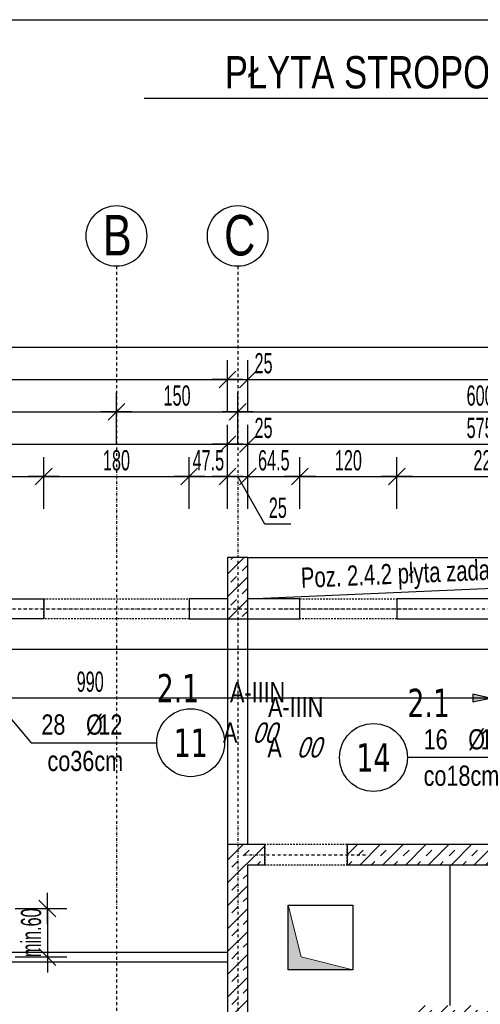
# Model space of a CAD drawing. Header units: millimetres. Extents: x 7622 to 25843, y -22705 to -15125.
# Tile 25 of 45: x 12446 to 13016, y -16343 to -15125. Entities that reach past the tile are written whole.
import ezdxf
from ezdxf.enums import TextEntityAlignment as Align

# ---------------------------------------------------------------- set-up
doc = ezdxf.new("R2010")
doc.units = ezdxf.units.MM
doc.header["$LTSCALE"] = 10
doc.linetypes.add('MO', pattern=[0.7, 0.35, -0.17, 0.01, -0.17])
doc.linetypes.add('MP', pattern=[0.36, 0.2, -0.16])
doc.layers.add('BA_obw', color=230, linetype='Continuous', plot=False)
doc.layers.add('BZ_pom', color=6, linetype='Continuous', plot=False)
for name, color, linetype in [('BA_szr', 1, 'Continuous'), ('BA_wym', 1, 'Continuous'), ('BD_lpm', 1, 'MP'), ('BD_osm', 1, 'MO'), ('BD_txs', 2, 'Continuous'), ('BD_wic', 1, 'Continuous'), ('BD_wig', 3, 'Continuous'), ('BZ_odn', 1, 'Continuous'), ('BZ_opi1', 7, 'Continuous'), ('BZ_opi2', 4, 'Continuous'), ('BZ_sym', 7, 'Continuous'), ('BZ_txg', 3, 'Continuous'), ('BZ_txs', 2, 'Continuous'), ('BZ_wym', 1, 'Continuous')]:
    doc.layers.add(name, color=color, linetype=linetype)
doc.layers.add('Nowe_A-Przebicia_Nr_pióra__1', color=7, linetype='Continuous', lineweight=13)
doc.layers.add('Nowe_A-Przebicia_Nr_pióra__102', color=7, linetype='Continuous', lineweight=5, true_color=0xcccccc)
doc.styles.add('BIKTBG', font='tahoma.ttf', dxfattribs={"width": 0.85})
doc.styles.add('BIKTG', font='bikromsw.shx', dxfattribs={"width": 0.8})
doc.styles.add('BIKTS', font='bikromsw.shx', dxfattribs={"width": 0.8})
doc.styles.add('BIKWYM', font='bikromsw.shx', dxfattribs={"width": 0.6})
doc.dimstyles.new('BA_KR_100_cm', dxfattribs={"dimtxt": 25, "dimasz": 1.666667, "dimexe": 24, "dimexo": 0, "dimgap": 0, "dimtad": 0, "dimdec": 1, "dimrnd": 0.5, "dimzin": 9, "dimdsep": 46, "dimtxsty": 'BIKWYM', "dimblk": 'WYM-KR', "dimcen": 0, "dimdle": 20, "dimclrd": 256, "dimclre": 256, "dimclrt": 2, "dimadec": 0, "dimazin": 0, "dimtfac": 0.033333, "dimtdec": 1, "dimtmove": 0, "dimatfit": 3, "dimldrblk": 'WYM-KR', "dimfxl": 25, "dimfxlon": 1, "dimtvp": 0.8, "dimtolj": 1, "dimarcsym": 0})
doc.dimstyles.new('BZ_KP_100_cm', dxfattribs={"dimtxt": 25, "dimasz": 1.666667, "dimexe": 24, "dimexo": 0, "dimgap": 0, "dimtad": 0, "dimdec": 1, "dimrnd": 0.5, "dimzin": 9, "dimdsep": 46, "dimtxsty": 'BIKWYM', "dimblk": 'WYM-KR', "dimblk1": 'WYM-KP', "dimblk2": 'WYM-KP', "dimsah": 1, "dimcen": 0, "dimdle": 20, "dimclrd": 256, "dimclre": 256, "dimclrt": 7, "dimadec": 0, "dimazin": 0, "dimtfac": 0.033333, "dimtdec": 1, "dimtmove": 0, "dimatfit": 3, "dimldrblk": 'WYM-KP', "dimfxl": 1, "dimtvp": 0.8, "dimtolj": 1, "dimarcsym": 0})
doc.dimstyles.new('BZ_KR_100_cm', dxfattribs={"dimtxt": 25, "dimasz": 1.666667, "dimexe": 24, "dimexo": 0, "dimgap": 0, "dimtad": 0, "dimdec": 1, "dimrnd": 0.5, "dimzin": 9, "dimdsep": 46, "dimtxsty": 'BIKWYM', "dimblk": 'WYM-KR', "dimcen": 0, "dimdle": 20, "dimclrd": 256, "dimclre": 256, "dimclrt": 7, "dimadec": 0, "dimazin": 0, "dimtfac": 0.033333, "dimtdec": 1, "dimtmove": 0, "dimatfit": 3, "dimldrblk": 'WYM-KR', "dimfxl": 1, "dimtvp": 0.8, "dimtolj": 1, "dimarcsym": 0})
doc.dimstyles.new('BZ_ST_100_cm', dxfattribs={"dimtxt": 25, "dimasz": 1.666667, "dimexe": 24, "dimexo": 0, "dimgap": 0, "dimtad": 0, "dimdec": 1, "dimrnd": 0.5, "dimdsep": 46, "dimtxsty": 'BIKWYM', "dimblk": 'WYM-ST', "dimcen": 0, "dimdle": 20, "dimclrd": 256, "dimclre": 256, "dimclrt": 7, "dimadec": 0, "dimazin": 0, "dimtfac": 0.033333, "dimtdec": 1, "dimtix": 1, "dimtmove": 2, "dimatfit": 3, "dimldrblk": 'WYM-ST', "dimfxl": 25, "dimfxlon": 1, "dimtvp": 0.8, "dimtolj": 1, "dimtzin": 0, "dimarcsym": 0})
pattern_1 = [(45, (6564.151, -19192.657), (-14.142136, 14.142136), []), (45, (6557.08, -19185.586), (-14.142136, 14.142136), [10, -10])]

# ---------------------------------------------------------------- blocks, each defined once
blk = doc.blocks.new('WYM-KR')
at = {"linetype": 'ByBlock'}
blk.add_line((11.52, 0), (-11.52, 0), dxfattribs=at)
at = {"color": 7, "linetype": 'ByBlock'}
blk.add_line((6.24, 6.24), (-6.24, -6.24), dxfattribs=at)
blk = doc.blocks.new('*D218')
at = {"layer": 'BA_wym', "lineweight": -2}
for p, q in [((12326.1, -15730.3), (12326.1, -15666.3)), ((12476.1, -15730.3), (12476.1, -15666.3)), ((12327.8, -15690.3), (12474.4, -15690.3))]:
    blk.add_line(p, q, dxfattribs=at)
at = {"layer": 'Defpoints', "color": 0}
for p in [(12476.1, -15690.3), (12326.1, -15841.3), (12476.1, -15841.3)]:
    blk.add_point(p, dxfattribs=at)
at = {"layer": 'BA_wym', "lineweight": -2, "xscale": 1.666666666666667, "yscale": 1.666666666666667, "zscale": 1.666666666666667, "rotation": 180}
blk.add_blockref('WYM-KR', (12326.1, -15690.3), dxfattribs=at)
at = {"layer": 'BA_wym', "lineweight": -2, "xscale": 1.666666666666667, "yscale": 1.666666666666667, "zscale": 1.666666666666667}
blk.add_blockref('WYM-KR', (12476.1, -15690.3), dxfattribs=at)
at = {"layer": 'BA_wym', "color": 2, "insert": (12401.1, -15670.3), "char_height": 25, "attachment_point": 5, "style": 'BIKWYM'}
blk.add_mtext('\\A1;150', dxfattribs=at)
blk = doc.blocks.new('*D219')
at = {"layer": 'BA_wym', "lineweight": -2}
for p, q in [((12476.1, -15730.3), (12476.1, -15666.3)), ((12656.1, -15730.3), (12656.1, -15666.3)), ((12477.8, -15690.3), (12654.4, -15690.3))]:
    blk.add_line(p, q, dxfattribs=at)
at = {"layer": 'Defpoints', "color": 0}
for p in [(12656.1, -15690.3), (12476.1, -15841.3), (12656.1, -15841.3)]:
    blk.add_point(p, dxfattribs=at)
at = {"layer": 'BA_wym', "lineweight": -2, "xscale": 1.666666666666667, "yscale": 1.666666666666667, "zscale": 1.666666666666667, "rotation": 180}
blk.add_blockref('WYM-KR', (12476.1, -15690.3), dxfattribs=at)
at = {"layer": 'BA_wym', "lineweight": -2, "xscale": 1.666666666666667, "yscale": 1.666666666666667, "zscale": 1.666666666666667}
blk.add_blockref('WYM-KR', (12656.1, -15690.3), dxfattribs=at)
at = {"layer": 'BA_wym', "color": 2, "insert": (12566.1, -15670.3), "char_height": 25, "attachment_point": 5, "style": 'BIKWYM'}
blk.add_mtext('\\A1;180', dxfattribs=at)
blk = doc.blocks.new('*D220')
at = {"layer": 'BA_wym', "lineweight": -2}
for p, q in [((12656.1, -15730.3), (12656.1, -15666.3)), ((12703.6, -15730.3), (12703.6, -15666.3)), ((12654.4, -15690.3), (12652.8, -15690.3)), ((12656.1, -15690.3), (12703.6, -15690.3)), ((12705.3, -15690.3), (12706.9, -15690.3))]:
    blk.add_line(p, q, dxfattribs=at)
at = {"layer": 'Defpoints', "color": 0}
for p in [(12703.6, -15690.3), (12656.1, -15841.3), (12703.6, -15841.3)]:
    blk.add_point(p, dxfattribs=at)
at = {"layer": 'BA_wym', "lineweight": -2, "xscale": 1.666666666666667, "yscale": 1.666666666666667, "zscale": 1.666666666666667}
blk.add_blockref('WYM-KR', (12656.1, -15690.3), dxfattribs=at)
at = {"layer": 'BA_wym', "lineweight": -2, "xscale": 1.666666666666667, "yscale": 1.666666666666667, "zscale": 1.666666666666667, "rotation": 180}
blk.add_blockref('WYM-KR', (12703.6, -15690.3), dxfattribs=at)
at = {"layer": 'BA_wym', "color": 2, "insert": (12679.8, -15670.3), "char_height": 25, "attachment_point": 5, "style": 'BIKWYM'}
blk.add_mtext('\\A1;47.5', dxfattribs=at)
blk = doc.blocks.new('*D221')
at = {"layer": 'BA_wym', "lineweight": -2}
for p, q in [((12703.6, -15730.3), (12703.6, -15666.3)), ((12728.6, -15730.3), (12728.6, -15666.3)), ((12701.9, -15690.3), (12700.3, -15690.3)), ((12703.6, -15690.3), (12728.6, -15690.3)), ((12749.6, -15749), (12716.1, -15690.3)), ((12730.3, -15690.3), (12731.9, -15690.3)), ((12782, -15749), (12749.6, -15749))]:
    blk.add_line(p, q, dxfattribs=at)
at = {"layer": 'Defpoints', "color": 0}
for p in [(12728.6, -15690.3), (12703.6, -15841.3), (12728.6, -15841.3)]:
    blk.add_point(p, dxfattribs=at)
at = {"layer": 'BA_wym', "lineweight": -2, "xscale": 1.666666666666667, "yscale": 1.666666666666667, "zscale": 1.666666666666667}
blk.add_blockref('WYM-KR', (12703.6, -15690.3), dxfattribs=at)
at = {"layer": 'BA_wym', "lineweight": -2, "xscale": 1.666666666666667, "yscale": 1.666666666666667, "zscale": 1.666666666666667, "rotation": 180}
blk.add_blockref('WYM-KR', (12728.6, -15690.3), dxfattribs=at)
at = {"layer": 'BA_wym', "color": 2, "insert": (12765.8, -15729), "char_height": 25, "attachment_point": 5, "style": 'BIKWYM'}
blk.add_mtext('\\A1;25', dxfattribs=at)
blk = doc.blocks.new('*D222')
at = {"layer": 'BA_wym', "lineweight": -2}
for p, q in [((12728.6, -15730.3), (12728.6, -15666.3)), ((12793.1, -15730.3), (12793.1, -15666.3)), ((12730.3, -15690.3), (12791.4, -15690.3))]:
    blk.add_line(p, q, dxfattribs=at)
at = {"layer": 'Defpoints', "color": 0}
for p in [(12793.1, -15690.3), (12728.6, -15841.3), (12793.1, -15841.3)]:
    blk.add_point(p, dxfattribs=at)
at = {"layer": 'BA_wym', "lineweight": -2, "xscale": 1.666666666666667, "yscale": 1.666666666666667, "zscale": 1.666666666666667, "rotation": 180}
blk.add_blockref('WYM-KR', (12728.6, -15690.3), dxfattribs=at)
at = {"layer": 'BA_wym', "lineweight": -2, "xscale": 1.666666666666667, "yscale": 1.666666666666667, "zscale": 1.666666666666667}
blk.add_blockref('WYM-KR', (12793.1, -15690.3), dxfattribs=at)
at = {"layer": 'BA_wym', "color": 2, "insert": (12760.8, -15670.3), "char_height": 25, "attachment_point": 5, "style": 'BIKWYM'}
blk.add_mtext('\\A1;64.5', dxfattribs=at)
blk = doc.blocks.new('*D223')
at = {"layer": 'BA_wym', "lineweight": -2}
for p, q in [((12793.1, -15730.3), (12793.1, -15666.3)), ((12913.1, -15730.3), (12913.1, -15666.3)), ((12794.8, -15690.3), (12911.4, -15690.3))]:
    blk.add_line(p, q, dxfattribs=at)
at = {"layer": 'Defpoints', "color": 0}
for p in [(12913.1, -15690.3), (12793.1, -15841.3), (12913.1, -15841.3)]:
    blk.add_point(p, dxfattribs=at)
at = {"layer": 'BA_wym', "lineweight": -2, "xscale": 1.666666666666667, "yscale": 1.666666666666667, "zscale": 1.666666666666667, "rotation": 180}
blk.add_blockref('WYM-KR', (12793.1, -15690.3), dxfattribs=at)
at = {"layer": 'BA_wym', "lineweight": -2, "xscale": 1.666666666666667, "yscale": 1.666666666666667, "zscale": 1.666666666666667}
blk.add_blockref('WYM-KR', (12913.1, -15690.3), dxfattribs=at)
at = {"layer": 'BA_wym', "color": 2, "insert": (12853.1, -15670.3), "char_height": 25, "attachment_point": 5, "style": 'BIKWYM'}
blk.add_mtext('\\A1;120', dxfattribs=at)
blk = doc.blocks.new('*D224')
at = {"layer": 'BA_wym', "lineweight": -2}
for p, q in [((12913.1, -15730.3), (12913.1, -15666.3)), ((13136.1, -15730.3), (13136.1, -15666.3)), ((12914.8, -15690.3), (13134.4, -15690.3))]:
    blk.add_line(p, q, dxfattribs=at)
at = {"layer": 'Defpoints', "color": 0}
for p in [(13136.1, -15690.3), (12913.1, -15841.3), (13136.1, -15841.3)]:
    blk.add_point(p, dxfattribs=at)
at = {"layer": 'BA_wym', "lineweight": -2, "xscale": 1.666666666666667, "yscale": 1.666666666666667, "zscale": 1.666666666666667, "rotation": 180}
blk.add_blockref('WYM-KR', (12913.1, -15690.3), dxfattribs=at)
at = {"layer": 'BA_wym', "lineweight": -2, "xscale": 1.666666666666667, "yscale": 1.666666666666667, "zscale": 1.666666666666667}
blk.add_blockref('WYM-KR', (13136.1, -15690.3), dxfattribs=at)
at = {"layer": 'BA_wym', "color": 2, "insert": (13024.6, -15670.3), "char_height": 25, "attachment_point": 5, "style": 'BIKWYM'}
blk.add_mtext('\\A1;223', dxfattribs=at)
blk = doc.blocks.new('*D239')
at = {"layer": 'BA_wym', "lineweight": -2}
for p, q in [((12038.6, -15690.3), (12038.6, -15626.3)), ((12703.6, -15690.3), (12703.6, -15626.3)), ((12040.3, -15650.3), (12701.9, -15650.3))]:
    blk.add_line(p, q, dxfattribs=at)
at = {"layer": 'Defpoints', "color": 0}
for p in [(12703.6, -15650.3), (12703.6, -15790.3), (12038.6, -15841.3)]:
    blk.add_point(p, dxfattribs=at)
at = {"layer": 'BA_wym', "lineweight": -2, "xscale": 1.666666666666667, "yscale": 1.666666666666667, "zscale": 1.666666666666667, "rotation": 180}
blk.add_blockref('WYM-KR', (12038.6, -15650.3), dxfattribs=at)
at = {"layer": 'BA_wym', "lineweight": -2, "xscale": 1.666666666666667, "yscale": 1.666666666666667, "zscale": 1.666666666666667}
blk.add_blockref('WYM-KR', (12703.6, -15650.3), dxfattribs=at)
at = {"layer": 'BA_wym', "color": 2, "insert": (12371.1, -15630.3), "char_height": 25, "attachment_point": 5, "style": 'BIKWYM'}
blk.add_mtext('\\A1;665', dxfattribs=at)
blk = doc.blocks.new('*D240')
at = {"layer": 'BA_wym', "lineweight": -2}
for p, q in [((12703.6, -15690.3), (12703.6, -15626.3)), ((12728.6, -15690.3), (12728.6, -15626.3)), ((12701.9, -15650.3), (12700.3, -15650.3)), ((12703.6, -15650.3), (12728.6, -15650.3)), ((12730.3, -15650.3), (12764.3, -15650.3))]:
    blk.add_line(p, q, dxfattribs=at)
at = {"layer": 'Defpoints', "color": 0}
for p in [(12728.6, -15650.3), (12703.6, -15790.3), (12728.6, -15790.3)]:
    blk.add_point(p, dxfattribs=at)
at = {"layer": 'BA_wym', "lineweight": -2, "xscale": 1.666666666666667, "yscale": 1.666666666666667, "zscale": 1.666666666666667}
blk.add_blockref('WYM-KR', (12703.6, -15650.3), dxfattribs=at)
at = {"layer": 'BA_wym', "lineweight": -2, "xscale": 1.666666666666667, "yscale": 1.666666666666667, "zscale": 1.666666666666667, "rotation": 180}
blk.add_blockref('WYM-KR', (12728.6, -15650.3), dxfattribs=at)
at = {"layer": 'BA_wym', "color": 2, "insert": (12748.1, -15630.3), "char_height": 25, "attachment_point": 5, "style": 'BIKWYM'}
blk.add_mtext('\\A1;25', dxfattribs=at)
blk = doc.blocks.new('*D241')
at = {"layer": 'BA_wym', "lineweight": -2}
for p, q in [((12728.6, -15690.3), (12728.6, -15626.3)), ((13303.6, -15690.3), (13303.6, -15626.3)), ((12730.3, -15650.3), (13301.9, -15650.3))]:
    blk.add_line(p, q, dxfattribs=at)
at = {"layer": 'Defpoints', "color": 0}
for p in [(13303.6, -15650.3), (12728.6, -15790.3), (13303.6, -15866.3)]:
    blk.add_point(p, dxfattribs=at)
at = {"layer": 'BA_wym', "lineweight": -2, "xscale": 1.666666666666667, "yscale": 1.666666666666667, "zscale": 1.666666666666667, "rotation": 180}
blk.add_blockref('WYM-KR', (12728.6, -15650.3), dxfattribs=at)
at = {"layer": 'BA_wym', "lineweight": -2, "xscale": 1.666666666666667, "yscale": 1.666666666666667, "zscale": 1.666666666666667}
blk.add_blockref('WYM-KR', (13303.6, -15650.3), dxfattribs=at)
at = {"layer": 'BA_wym', "color": 2, "insert": (13016.1, -15630.3), "char_height": 25, "attachment_point": 5, "style": 'BIKWYM'}
blk.add_mtext('\\A1;575', dxfattribs=at)
blk = doc.blocks.new('*D248')
at = {"layer": 'BA_wym', "lineweight": -2}
for p, q in [((12026.1, -15650.3), (12026.1, -15586.3)), ((12566.1, -15650.3), (12566.1, -15586.3)), ((12027.8, -15610.3), (12564.4, -15610.3))]:
    blk.add_line(p, q, dxfattribs=at)
at = {"layer": 'Defpoints', "color": 0}
for p in [(12566.1, -15610.3), (12026.1, -15841.3), (12566.1, -15956.6)]:
    blk.add_point(p, dxfattribs=at)
at = {"layer": 'BA_wym', "lineweight": -2, "xscale": 1.666666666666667, "yscale": 1.666666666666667, "zscale": 1.666666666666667, "rotation": 180}
blk.add_blockref('WYM-KR', (12026.1, -15610.3), dxfattribs=at)
at = {"layer": 'BA_wym', "lineweight": -2, "xscale": 1.666666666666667, "yscale": 1.666666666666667, "zscale": 1.666666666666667}
blk.add_blockref('WYM-KR', (12566.1, -15610.3), dxfattribs=at)
at = {"layer": 'BA_wym', "color": 2, "insert": (12296.1, -15590.3), "char_height": 25, "attachment_point": 5, "style": 'BIKWYM'}
blk.add_mtext('\\A1;540', dxfattribs=at)
blk = doc.blocks.new('*D249')
at = {"layer": 'BA_wym', "lineweight": -2}
for p, q in [((12566.1, -15650.3), (12566.1, -15586.3)), ((12716.1, -15650.3), (12716.1, -15586.3)), ((12567.8, -15610.3), (12714.4, -15610.3))]:
    blk.add_line(p, q, dxfattribs=at)
at = {"layer": 'Defpoints', "color": 0}
for p in [(12716.1, -15610.3), (12716.1, -15790.3), (12566.1, -15950.4)]:
    blk.add_point(p, dxfattribs=at)
at = {"layer": 'BA_wym', "lineweight": -2, "xscale": 1.666666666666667, "yscale": 1.666666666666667, "zscale": 1.666666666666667, "rotation": 180}
blk.add_blockref('WYM-KR', (12566.1, -15610.3), dxfattribs=at)
at = {"layer": 'BA_wym', "lineweight": -2, "xscale": 1.666666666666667, "yscale": 1.666666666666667, "zscale": 1.666666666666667}
blk.add_blockref('WYM-KR', (12716.1, -15610.3), dxfattribs=at)
at = {"layer": 'BA_wym', "color": 2, "insert": (12641.1, -15590.3), "char_height": 25, "attachment_point": 5, "style": 'BIKWYM'}
blk.add_mtext('\\A1;150', dxfattribs=at)
blk = doc.blocks.new('*D250')
at = {"layer": 'BA_wym', "lineweight": -2}
for p, q in [((12716.1, -15650.3), (12716.1, -15586.3)), ((13316.1, -15650.3), (13316.1, -15586.3)), ((12717.8, -15610.3), (13314.4, -15610.3))]:
    blk.add_line(p, q, dxfattribs=at)
at = {"layer": 'Defpoints', "color": 0}
for p in [(13316.1, -15610.3), (12716.1, -15790.3), (13316.1, -15841.3)]:
    blk.add_point(p, dxfattribs=at)
at = {"layer": 'BA_wym', "lineweight": -2, "xscale": 1.666666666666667, "yscale": 1.666666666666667, "zscale": 1.666666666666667, "rotation": 180}
blk.add_blockref('WYM-KR', (12716.1, -15610.3), dxfattribs=at)
at = {"layer": 'BA_wym', "lineweight": -2, "xscale": 1.666666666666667, "yscale": 1.666666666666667, "zscale": 1.666666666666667}
blk.add_blockref('WYM-KR', (13316.1, -15610.3), dxfattribs=at)
at = {"layer": 'BA_wym', "color": 2, "insert": (13016.1, -15590.3), "char_height": 25, "attachment_point": 5, "style": 'BIKWYM'}
blk.add_mtext('\\A1;600', dxfattribs=at)
blk = doc.blocks.new('*D255')
at = {"layer": 'BA_wym', "lineweight": -2}
for p, q in [((12013.6, -15570.3), (12013.6, -15506.3)), ((14618.6, -15570.3), (14618.6, -15506.3)), ((12015.3, -15530.3), (14616.9, -15530.3))]:
    blk.add_line(p, q, dxfattribs=at)
at = {"layer": 'Defpoints', "color": 0}
for p in [(14618.6, -15530.3), (12013.6, -15841.3), (14618.6, -15841.3)]:
    blk.add_point(p, dxfattribs=at)
at = {"layer": 'BA_wym', "lineweight": -2, "xscale": 1.666666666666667, "yscale": 1.666666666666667, "zscale": 1.666666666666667, "rotation": 180}
blk.add_blockref('WYM-KR', (12013.6, -15530.3), dxfattribs=at)
at = {"layer": 'BA_wym', "lineweight": -2, "xscale": 1.666666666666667, "yscale": 1.666666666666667, "zscale": 1.666666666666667}
blk.add_blockref('WYM-KR', (14618.6, -15530.3), dxfattribs=at)
at = {"layer": 'BA_wym', "color": 2, "insert": (13316.1, -15510.3), "char_height": 25, "attachment_point": 5, "style": 'BIKWYM'}
blk.add_mtext('\\A1;2605', dxfattribs=at)
blk = doc.blocks.new('*D256')
at = {"layer": 'BA_wym', "lineweight": -2}
for p, q in [((12013.6, -15610.3), (12013.6, -15546.3)), ((12703.6, -15610.3), (12703.6, -15546.3)), ((12015.3, -15570.3), (12701.9, -15570.3))]:
    blk.add_line(p, q, dxfattribs=at)
at = {"layer": 'Defpoints', "color": 0}
for p in [(12703.6, -15570.3), (12703.6, -15790.3), (12013.6, -15841.3)]:
    blk.add_point(p, dxfattribs=at)
at = {"layer": 'BA_wym', "lineweight": -2, "xscale": 1.666666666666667, "yscale": 1.666666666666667, "zscale": 1.666666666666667, "rotation": 180}
blk.add_blockref('WYM-KR', (12013.6, -15570.3), dxfattribs=at)
at = {"layer": 'BA_wym', "lineweight": -2, "xscale": 1.666666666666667, "yscale": 1.666666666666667, "zscale": 1.666666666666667}
blk.add_blockref('WYM-KR', (12703.6, -15570.3), dxfattribs=at)
at = {"layer": 'BA_wym', "color": 2, "insert": (12358.6, -15550.3), "char_height": 25, "attachment_point": 5, "style": 'BIKWYM'}
blk.add_mtext('\\A1;690', dxfattribs=at)
blk = doc.blocks.new('*D257')
at = {"layer": 'BA_wym', "lineweight": -2}
for p, q in [((12728.6, -15610.3), (12728.6, -15546.3)), ((13903.6, -15610.3), (13903.6, -15546.3)), ((12730.3, -15570.3), (13901.9, -15570.3))]:
    blk.add_line(p, q, dxfattribs=at)
at = {"layer": 'Defpoints', "color": 0}
for p in [(13903.6, -15570.3), (12728.6, -15790.3), (13903.6, -15790.3)]:
    blk.add_point(p, dxfattribs=at)
at = {"layer": 'BA_wym', "lineweight": -2, "xscale": 1.666666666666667, "yscale": 1.666666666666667, "zscale": 1.666666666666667, "rotation": 180}
blk.add_blockref('WYM-KR', (12728.6, -15570.3), dxfattribs=at)
at = {"layer": 'BA_wym', "lineweight": -2, "xscale": 1.666666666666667, "yscale": 1.666666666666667, "zscale": 1.666666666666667}
blk.add_blockref('WYM-KR', (13903.6, -15570.3), dxfattribs=at)
at = {"layer": 'BA_wym', "color": 2, "insert": (13316.1, -15550.3), "char_height": 25, "attachment_point": 5, "style": 'BIKWYM'}
blk.add_mtext('\\A1;1175', dxfattribs=at)
blk = doc.blocks.new('*D362')
at = {"layer": 'BA_wym', "lineweight": -2}
for p, q in [((12703.6, -15610.3), (12703.6, -15546.3)), ((12728.6, -15610.3), (12728.6, -15546.3)), ((12701.9, -15570.3), (12700.3, -15570.3)), ((12703.6, -15570.3), (12728.6, -15570.3)), ((12730.3, -15570.3), (12764.3, -15570.3))]:
    blk.add_line(p, q, dxfattribs=at)
at = {"layer": 'Defpoints', "color": 0}
for p in [(12728.6, -15570.3), (12703.6, -15790.3), (12728.6, -15790.3)]:
    blk.add_point(p, dxfattribs=at)
at = {"layer": 'BA_wym', "lineweight": -2, "xscale": 1.666666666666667, "yscale": 1.666666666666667, "zscale": 1.666666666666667}
blk.add_blockref('WYM-KR', (12703.6, -15570.3), dxfattribs=at)
at = {"layer": 'BA_wym', "lineweight": -2, "xscale": 1.666666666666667, "yscale": 1.666666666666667, "zscale": 1.666666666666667, "rotation": 180}
blk.add_blockref('WYM-KR', (12728.6, -15570.3), dxfattribs=at)
at = {"layer": 'BA_wym', "color": 2, "insert": (12748.1, -15550.3), "char_height": 25, "attachment_point": 5, "style": 'BIKWYM'}
blk.add_mtext('\\A1;25', dxfattribs=at)
blk = doc.blocks.new('eoprz')
blk = doc.blocks.new('WYM-ST')
blk.add_hatch(color=256).paths.add_polyline_path([(-13, 2.88), (0, 0), (-13, -2.88)])
blk.add_lwpolyline([(0, 0), (-13, 2.88), (-13, -2.88), (0, 0)])
blk = doc.blocks.new('*D363')
at = {"layer": 'BA_wym', "lineweight": -2}
for p, q in [((12038.6, -15939.1), (12038.6, -15988.1)), ((13028.6, -15989.1), (13028.6, -15940.1)), ((13026.9, -15964.1), (12040.3, -15964.1))]:
    blk.add_line(p, q, dxfattribs=at)
at = {"layer": 'Defpoints', "color": 0}
for p in [(12038.6, -15866.3), (12038.6, -15964.1), (13028.6, -16170.3)]:
    blk.add_point(p, dxfattribs=at)
at = {"layer": 'BA_wym', "lineweight": -2, "xscale": 1.666666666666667, "yscale": 1.666666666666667, "zscale": 1.666666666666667, "rotation": 180}
blk.add_blockref('WYM-ST', (12038.6, -15964.1), dxfattribs=at)
at = {"layer": 'BA_wym', "lineweight": -2, "xscale": 1.666666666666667, "yscale": 1.666666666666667, "zscale": 1.666666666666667}
blk.add_blockref('WYM-ST', (13028.6, -15964.1), dxfattribs=at)
at = {"layer": 'BA_wym', "color": 7, "insert": (12533.6, -15944.1), "char_height": 25, "attachment_point": 5, "style": 'BIKWYM'}
blk.add_mtext('\\A1;990', dxfattribs=at)
blk = doc.blocks.new('WYM-KP')
blk.add_hatch(color=256).paths.add_polyline_path([(3, 0, 1), (-3, 0, 1)])
blk.add_circle((0, 0), 3)
blk = doc.blocks.new('bik_BlkOpPret', base_point=(1524.5, 7050.3))
at = {"layer": 'BZ_opi1', "style": 'BIKTS', "width": 0.6}
for tag, p in [('SZTUK', (1533.8, 7057.8)), ('PRZEDR_FI', (1554.7, 7057.8)), ('PRZEKROJ', (1563.3, 7057.8)), ('PRZEDR_L', (1533.8, 7024)), ('DLUGOSC', (1568.6, 7024)), ('UWAGA', (1533.8, 6997.8))]:
    blk.add_attdef(tag, p, '', height=18.8, dxfattribs=at)
at = {"layer": 'BZ_opi2', "style": 'BIKTBG', "width": 0.6}
blk.add_attdef('NUMER', text='', height=26.2, dxfattribs=at).set_placement((1620.8, 7050.3), align=Align.MIDDLE_CENTER)
at = {"layer": 'BZ_pom', "width": 0.6}
for tag, p, height, style in [('POZYCJA', (1589.3, 7087.8), 26.2, 'BIKTBG'), ('GATUNEK', (1630.2, 7087.8), 18.8, 'BIKTS'), ('METODA_L', (1639.1, 7050.3), 18.8, 'BIKTS'), ('EURO_KOD', (1663.7, 7050.3), 18.8, 'BIKTS')]:
    blk.add_attdef(tag, p, '', height=height, dxfattribs=dict(at, style=style))
at = {"layer": 'BZ_wym', "width": 0.6}
for tag, p, height, style, flags in [('PRZEDR_NR', (1533.8, 6969.6), 26.2, 'BIKTBG', 1), ('PRZEDR_SZT', (1533.8, 6941.5), 18.8, 'BIKTS', 1), ('TYP_PRETA', (1533.8, 6913.4), 18.8, 'BIKTS', 3), ('EURO_KOD_SEGMENTY', (1567.6, 6885.3), 18.8, 'BIKTS', 3), ('HAK_1', (1533.8, 6857.1), 18.8, 'BIKTS', 3), ('HAK_2', (1533.8, 6829), 18.8, 'BIKTS', 3), ('ID', (1533.8, 6800.9), 18.8, 'BIKTS', 3), ('ID_C', (1533.8, 6772.8), 18.8, 'BIKTS', 3), ('b_atr_0', (1533.8, 6744.6), 18.8, 'BIKTS', 3)]:
    blk.add_attdef(tag, p, '', height=height, dxfattribs=dict(at, style=style, flags=flags))
blk = doc.blocks.new('*D371')
at = {"layer": 'BZ_wym', "lineweight": -2}
for p, q in [((12440.6, -16224.3), (12504.6, -16224.3)), ((12480.6, -16222.6), (12480.6, -16221)), ((12480.6, -16224.3), (12480.6, -16284.3)), ((12440.6, -16284.3), (12504.6, -16284.3)), ((12480.6, -16286), (12480.6, -16287.6))]:
    blk.add_line(p, q, dxfattribs=at)
at = {"layer": 'Defpoints', "color": 0}
for p in [(12428.8, -16224.3), (12413.8, -16284.3), (12480.6, -16284.3)]:
    blk.add_point(p, dxfattribs=at)
at = {"layer": 'BZ_wym', "lineweight": -2, "xscale": 1.666666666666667, "yscale": 1.666666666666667, "zscale": 1.666666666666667}
for p, rotation in [((12480.6, -16224.3), 270), ((12480.6, -16284.3), 90)]:
    blk.add_blockref('WYM-KR', p, dxfattribs=dict(at, rotation=rotation))
at = {"layer": 'BZ_wym', "color": 7, "insert": (12460.6, -16254.3), "char_height": 25, "attachment_point": 5, "rotation": 90, "style": 'BIKWYM'}
blk.add_mtext('\\A1;min.60', dxfattribs=at)
blk = doc.blocks.new('*D377')
at = {"layer": 'BA_wym', "lineweight": -2}
for p, q in [((12038.6, -15878.9), (12038.6, -15927.9)), ((14593.6, -15878.9), (14593.6, -15927.9)), ((14591.9, -15903.9), (12040.3, -15903.9))]:
    blk.add_line(p, q, dxfattribs=at)
at = {"layer": 'Defpoints', "color": 0}
for p in [(12038.6, -15866.3), (14593.6, -15866.3), (12038.6, -15903.9)]:
    blk.add_point(p, dxfattribs=at)
at = {"layer": 'BA_wym', "lineweight": -2, "xscale": 1.666666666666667, "yscale": 1.666666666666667, "zscale": 1.666666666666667, "rotation": 180}
blk.add_blockref('WYM-ST', (12038.6, -15903.9), dxfattribs=at)
at = {"layer": 'BA_wym', "lineweight": -2, "xscale": 1.666666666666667, "yscale": 1.666666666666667, "zscale": 1.666666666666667}
blk.add_blockref('WYM-ST', (14593.6, -15903.9), dxfattribs=at)
at = {"layer": 'BA_wym', "color": 7, "insert": (13373.7, -15883.9), "char_height": 25, "attachment_point": 5, "style": 'BIKWYM'}
blk.add_mtext('\\A1;2555', dxfattribs=at)

msp = doc.modelspace()

# ---------------------------------------------------------------- hatches: boundary and pattern name
at = {"layer": 'BA_szr'}
h = msp.add_hatch(dxfattribs=at)
h.set_pattern_fill('BIK_ZELBET', color=256, scale=100, angle=45, pattern_type=2)
h.set_pattern_definition([(45, (1089.82, -16931.161), (-14.142136, 14.142136), []), (45, (1082.75, -16924.09), (-14.142136, 14.142136), [10, -10])])
h.paths.add_polyline_path([(12703.6, -15866.31), (12728.6, -15866.31), (12728.6, -15790.31), (12703.6, -15790.31)])
h = msp.add_hatch(dxfattribs=at)
h.set_pattern_fill('BIK_ZELBET', color=256, scale=100, angle=45, pattern_type=2)
h.set_pattern_definition(pattern_1)
h.paths.add_polyline_path([(12703.6, -16681.31), (12703.6, -16706.31), (12748.6, -16706.31), (12748.6, -16681.31), (12728.6, -16681.31), (12728.6, -16170.31), (12749.6, -16170.31), (12749.6, -16145.31), (12728.6, -16145.31), (12703.6, -16145.31)])
h = msp.add_hatch(dxfattribs=at)
h.set_pattern_fill('BIK_ZELBET', color=256, scale=100, angle=45, pattern_type=2)
h.set_pattern_definition(pattern_1)
h.paths.add_polyline_path([(12851.6, -16170.31), (13028.6, -16170.31), (13028.6, -16179.31), (13053.6, -16179.31), (13053.6, -16170.31), (13303.6, -16170.31), (13303.6, -16344.31), (13053.6, -16344.31), (13053.6, -16297.31), (13028.6, -16297.31), (13028.56, -16344.31), (12929.6, -16344.31), (12929.6, -16369.31), (13303.6, -16369.31), (13303.6, -16681.31), (12912.6, -16681.31), (12912.6, -16706.31), (13328.6, -16706.31), (13328.6, -16681.31), (13328.6, -16145.31), (13303.6, -16145.31), (12851.6, -16145.31)])
at = {"layer": 'Nowe_A-Przebicia_Nr_pióra__102', "linetype": 'Continuous', "lineweight": 5, "true_color": 0xcccccc}
msp.add_hatch(color=254, dxfattribs=at).paths.add_polyline_path([(12858.6, -16300.31), (12778.6, -16300.31), (12778.6, -16220.31), (12794.76, -16284.15)])

# ---------------------------------------------------------------- linework, layer by layer
at = {"layer": 'BA_obw'}
msp.add_lwpolyline([(11523.38, -15125.37), (15730.92, -15125.37), (15730.92, -18420.68), (11523.38, -18420.68)], close=True, dxfattribs=at)
at = {"layer": 'BD_lpm'}
for points in [[(12656.1, -15866.31), (12476.1, -15866.31), (12476.1, -15841.31), (12656.1, -15841.31)], [(12913.1, -15866.31), (12793.1, -15866.31), (12793.1, -15841.31), (12913.1, -15841.31)], [(12749.6, -16170.31), (12851.6, -16170.31), (12851.6, -16145.31), (12749.6, -16145.31)]]:
    msp.add_lwpolyline(points, close=True, dxfattribs=at)
at = {"layer": 'BD_osm', "color": 5}
for p, q in [((12451.1, -15853.81), (12681.1, -15853.81)), ((12768.1, -15853.81), (12938.1, -15853.81)), ((12723.6, -16157.81), (12876.6, -16157.81))]:
    msp.add_line(p, q, dxfattribs=at)
at = {"layer": 'BD_osm'}
for points in [[(12566.1, -15430.31), (12566.1, -18302.76)], [(12716.1, -15430.31), (12716.1, -18302.76)], [(11653.6, -15853.81), (14978.6, -15853.81)]]:
    msp.add_lwpolyline(points, dxfattribs=at)
at = {"layer": 'BD_wic'}
msp.add_line((12979.08, -16344.31), (12979.08, -16170.31), dxfattribs=at)
for points in [[(12728.6, -15790.31), (13903.6, -15790.31)], [(12728.6, -15841.31), (13903.6, -15790.31)]]:
    msp.add_lwpolyline(points, dxfattribs=at)
at = {"layer": 'BD_wic', "color": 8}
msp.add_lwpolyline([(12703.6, -16278.81), (12431.6, -16278.81), (12431.6, -16206.81), (12420.1, -16206.81), (12420.1, -16341.31), (12431.6, -16341.31), (12431.6, -16290.31), (12703.6, -16290.31)], dxfattribs=at)
at = {"layer": 'BD_wic'}
msp.add_lwpolyline([(12858.6, -16300.31), (12778.6, -16300.31), (12778.6, -16220.31), (12858.6, -16220.31)], close=True, dxfattribs=at)
for centre in [(12566.1, -15392.81), (12716.1, -15392.81)]:
    msp.add_circle(centre, 37.5, dxfattribs=at)
at = {"layer": 'BD_wig'}
for points in [[(12793.1, -15866.31), (12793.1, -15841.31), (12728.6, -15841.31), (12728.6, -15790.31), (12703.6, -15790.31), (12703.6, -15841.31), (12656.1, -15841.31), (12656.1, -15866.31), (12703.6, -15866.31), (12703.6, -16681.31), (12692.64, -16681.31), (12692.64, -16706.31), (12748.6, -16706.31), (12748.6, -16681.31), (12728.6, -16681.31), (12728.6, -16170.31), (12749.6, -16170.31), (12749.6, -16145.31), (12728.6, -16145.31), (12728.6, -15866.31), (12793.1, -15866.31)], [(13328.6, -15866.31), (13376.1, -15866.31), (13376.1, -15841.31), (13256.1, -15841.31), (13256.1, -15866.31), (13303.6, -15866.31), (13303.6, -16145.31), (12851.6, -16145.31), (12851.6, -16170.31), (13028.6, -16170.31), (13028.6, -16179.31), (13053.6, -16179.31), (13053.6, -16170.31), (13303.6, -16170.31), (13303.6, -16344.31)], [(12728.6, -16145.31), (12703.6, -16145.31)]]:
    msp.add_lwpolyline(points, dxfattribs=at)
for points in [[(12703.6, -15866.31), (12728.6, -15866.31), (12728.6, -15790.31), (12703.6, -15790.31)], [(12476.1, -15866.31), (12326.1, -15866.31), (12326.1, -15841.31), (12476.1, -15841.31)], [(12913.1, -15866.31), (13136.1, -15866.31), (13136.1, -15841.31), (12913.1, -15841.31)]]:
    msp.add_lwpolyline(points, close=True, dxfattribs=at)
at = {"layer": 'BZ_odn'}
for centre in [(12657.96, -16019.36), (12884.17, -16037.64)]:
    msp.add_circle(centre, 42, dxfattribs=at)
at = {"layer": 'BZ_txg'}
msp.add_lwpolyline([(12600.49, -15222.35), (13981.71, -15222.35)], dxfattribs=at)
at = {"layer": 'Nowe_A-Przebicia_Nr_pióra__1', "color": 7, "linetype": 'Continuous', "lineweight": 13}
for p, q in [((12794.76, -16284.15), (12778.6, -16220.31)), ((12858.6, -16300.31), (12794.76, -16284.15))]:
    msp.add_line(p, q, dxfattribs=at)

# ---------------------------------------------------------------- block references
ref = msp.add_blockref('bik_BlkOpPret', (12460.73, -16019.36))
ref.add_attrib('NUMER', '11', dxfattribs={"layer": 'BZ_opi2', "height": 35, "style": 'BIKTBG', "width": 0.8}).set_placement((12657.96, -16019.36), align=Align.MIDDLE_CENTER)
ref.add_attrib('POZYCJA', '2.1', (12615.96, -15969.36), dxfattribs={"layer": 'BZ_pom', "height": 35, "style": 'BIKTBG', "width": 0.8})
ref.add_attrib('SZTUK', '28', (12473.23, -16009.36), dxfattribs={"layer": 'BZ_opi1', "height": 25, "style": 'BIKTS', "width": 0.8})
ref.add_attrib('GATUNEK', 'A-IIIN', (12706.55, -15969.36), dxfattribs={"layer": 'BZ_pom', "height": 25, "style": 'BIKTS', "width": 0.8})
ref.add_attrib('PRZEKROJ', '12', (12543.7, -16009.36), dxfattribs={"layer": 'BZ_opi1', "height": 25, "style": 'BIKTS', "width": 0.8})
ref.add_attrib('UWAGA', 'co36cm', (12480.73, -16054.36), dxfattribs={"layer": 'BZ_opi1', "height": 25, "style": 'BIKTS', "width": 0.8})
ref.add_attrib('METODA_L', 'A', (12697.87, -16019.36), dxfattribs={"layer": 'BZ_pom', "height": 25, "style": 'BIKTS', "width": 0.8})
ref.add_attrib('PRZEDR_FI', '%%c', (12528.46, -16009.36), dxfattribs={"layer": 'BZ_opi1', "height": 25, "style": 'BIKTS', "width": 0.8})
ref.add_attrib('EURO_KOD', '00', (12734.06, -16019.36), dxfattribs={"layer": 'BZ_pom', "height": 25, "style": 'BIKTS', "oblique": 18, "width": 0.8})
ref = msp.add_blockref('bik_BlkOpPret', (13081.41, -16037.64))
ref.add_attrib('NUMER', '14', dxfattribs={"layer": 'BZ_opi2', "height": 35, "style": 'BIKTBG', "width": 0.8}).set_placement((12884.17, -16037.64), align=Align.MIDDLE_CENTER)
ref.add_attrib('POZYCJA', '2.1', (12926.17, -15987.64), dxfattribs={"layer": 'BZ_pom', "height": 35, "style": 'BIKTBG', "width": 0.8})
ref.add_attrib('SZTUK', '16', (12946.17, -16027.64), dxfattribs={"layer": 'BZ_opi1', "height": 25, "style": 'BIKTS', "width": 0.8})
ref.add_attrib('GATUNEK', 'A-IIIN', (12753.69, -15987.64), dxfattribs={"layer": 'BZ_pom', "height": 25, "style": 'BIKTS', "width": 0.8})
ref.add_attrib('PRZEKROJ', '12', (13016.65, -16027.64), dxfattribs={"layer": 'BZ_opi1', "height": 25, "style": 'BIKTS', "width": 0.8})
ref.add_attrib('UWAGA', 'co18cm', (12946.17, -16072.64), dxfattribs={"layer": 'BZ_opi1', "height": 25, "style": 'BIKTS', "width": 0.8})
ref.add_attrib('METODA_L', 'A', (12752.84, -16037.64), dxfattribs={"layer": 'BZ_pom', "height": 25, "style": 'BIKTS', "width": 0.8})
ref.add_attrib('PRZEDR_FI', '%%c', (13001.41, -16027.64), dxfattribs={"layer": 'BZ_opi1', "height": 25, "style": 'BIKTS', "width": 0.8})
ref.add_attrib('EURO_KOD', '00', (12789.03, -16037.64), dxfattribs={"layer": 'BZ_pom', "height": 25, "style": 'BIKTS', "oblique": 18, "width": 0.8})
at = {"layer": 'BZ_sym'}
ref = msp.add_blockref('eoprz', (13292.3, -15222.35), dxfattribs=at)
ref.add_attrib('Nazwa', 'PŁYTA STROPOWA NAD 3 PIĘTREM - ZBROJENIE GÓRNE', dxfattribs={"layer": 'BZ_txg', "height": 40, "style": 'BIKTG', "width": 0.8}).set_placement((13292.3, -15190.35), align=Align.MIDDLE_CENTER)
ref.add_attrib('Skala', 'Skala 1:100', dxfattribs={"layer": 'BZ_txs', "height": 25, "style": 'BIKTS', "width": 0.8}).set_placement((13292.3, -15247.35), align=Align.MIDDLE_CENTER)

# ---------------------------------------------------------------- texts
at = {"layer": 'BD_txs', "style": 'BIKTS', "width": 0.8}
for s, p in [('B', (12549.29, -15416.87)), ('C', (12699.29, -15416.87))]:
    msp.add_text(s, height=50, dxfattribs=at).set_placement(p)
at = {"layer": 'BZ_txs', "insert": (12793.79, -15802.95), "char_height": 25, "width": 1008.4279, "attachment_point": 1, "rotation": 2.48534, "style": 'BIKTS'}
msp.add_mtext('{\\W0.75;Poz. 2.4.2\\A1; płyta zadaszenia}', dxfattribs=at)

# ---------------------------------------------------------------- dimensions: what is measured, and where the dimension line sits
at = {"layer": 'BA_wym'}
for base, p1, p2, override, picture, middle in [((14618.6, -15530.31), (12013.6, -15841.31), (14618.6, -15841.31), {"dimatfit": 1, "dimfxl": 40}, '*D255', (13316.1, -15510.31)), ((12703.6, -15570.31), (12013.6, -15841.31), (12703.6, -15790.31), {"dimatfit": 1, "dimfxl": 40}, '*D256', (12358.6, -15550.31)), ((12728.6, -15570.31), (12703.6, -15790.31), (12728.6, -15790.31), {"dimatfit": 1, "dimfxl": 40}, '*D362', (12748.12, -15550.31)), ((13903.59, -15570.31), (12728.6, -15790.31), (13903.59, -15790.31), {"dimtmove": 1, "dimatfit": 1, "dimfxl": 40}, '*D257', (13316.09, -15550.31)), ((12566.1, -15610.31), (12026.1, -15841.31), (12566.1, -15956.59), {"dimtmove": 1, "dimatfit": 1, "dimfxl": 40}, '*D248', (12296.1, -15590.31)), ((12716.1, -15610.31), (12566.1, -15950.38), (12716.1, -15790.31), {"dimtmove": 1, "dimatfit": 1, "dimfxl": 40}, '*D249', (12641.1, -15590.31)), ((13316.1, -15610.31), (12716.1, -15790.31), (13316.1, -15841.31), {"dimtmove": 1, "dimatfit": 1, "dimfxl": 40}, '*D250', (13016.1, -15590.31)), ((12703.6, -15650.31), (12038.6, -15841.31), (12703.6, -15790.31), {"dimtmove": 1, "dimatfit": 1, "dimfxl": 40}, '*D239', (12371.1, -15630.31)), ((12728.6, -15650.31), (12703.6, -15790.31), (12728.6, -15790.31), {"dimblk": 'WYM-KR', "dimatfit": 1, "dimfxl": 40}, '*D240', (12748.12, -15630.31)), ((13303.6, -15650.31), (12728.6, -15790.31), (13303.6, -15866.31), {"dimtmove": 1, "dimatfit": 1, "dimfxl": 40}, '*D241', (13016.1, -15630.31)), ((12476.1, -15690.31), (12326.1, -15841.31), (12476.1, -15841.31), {"dimtmove": 1, "dimatfit": 1, "dimfxl": 40}, '*D218', (12401.1, -15670.31)), ((12656.1, -15690.31), (12476.1, -15841.31), (12656.1, -15841.31), {"dimtmove": 1, "dimatfit": 1, "dimfxl": 40}, '*D219', (12566.1, -15670.31)), ((12793.1, -15690.31), (12728.6, -15841.31), (12793.1, -15841.31), {"dimtmove": 1, "dimatfit": 1, "dimfxl": 40}, '*D222', (12760.85, -15670.31)), ((12913.1, -15690.31), (12793.1, -15841.31), (12913.1, -15841.31), {"dimtmove": 1, "dimatfit": 1, "dimfxl": 40}, '*D223', (12853.1, -15670.31)), ((13136.1, -15690.31), (12913.1, -15841.31), (13136.1, -15841.31), {"dimtmove": 1, "dimatfit": 1, "dimfxl": 40}, '*D224', (13024.6, -15670.31))]:
    dim = msp.add_linear_dim(base=base, p1=p1, p2=p2, dimstyle='BA_KR_100_cm', override=override, dxfattribs=at)
    dim.commit()
    dim.dimension.update_dxf_attribs({"geometry": picture, "text_midpoint": middle})
for base, p1, p2, dimstyle, override, picture, middle in [((12703.6, -15690.31), (12656.1, -15841.31), (12703.6, -15841.31), 'BA_KR_100_cm', {"dimblk": 'WYM-KR', "dimatfit": 1, "dimfxl": 40}, '*D220', (12679.85, -15690.31)), ((12728.6, -15690.31), (12703.6, -15841.31), (12728.6, -15841.31), 'BA_KR_100_cm', {"dimtmove": 1, "dimatfit": 1, "dimfxl": 40}, '*D221', (12749.59, -15749.02)), ((12038.6, -15964.08), (13028.6, -16170.31), (12038.6, -15866.31), 'BZ_ST_100_cm', {"dimrnd": 1, "dimblk": 'WYM-ST'}, '*D363', (12533.58, -15944.08)), ((12038.6, -15903.93), (14593.6, -15866.31), (12038.6, -15866.31), 'BZ_ST_100_cm', {"dimrnd": 1, "dimblk": 'WYM-ST'}, '*D377', (13373.66, -15883.93))]:
    dim = msp.add_linear_dim(base=base, p1=p1, p2=p2, dimstyle=dimstyle, override=override, dxfattribs=at)
    dim.commit()
    dim.dimension.update_dxf_attribs({"geometry": picture, "text_midpoint": middle, "dimtype": 160})
at = {"layer": 'BZ_wym'}
dim = msp.add_linear_dim(base=(12480.64, -16284.31), p1=(12428.75, -16224.31), p2=(12413.75, -16284.31), angle=270, text='min.60', dimstyle='BZ_KR_100_cm', override={"dimtxsty": 'BIKWYM', "dimatfit": 1, "dimfxl": 40, "dimfxlon": 1}, dxfattribs=at)
dim.commit()
dim.dimension.update_dxf_attribs({"geometry": '*D371', "text_midpoint": (12480.64, -16254.31), "dimtype": 160})

# ---------------------------------------------------------------- leaders
at = {"layer": 'BZ_odn'}
for points in [[(12413.75, -15964.08), (12460.73, -16019.36), (12615.96, -16019.36)], [(13119.71, -15964.08), (13081.41, -16037.64), (12926.17, -16037.64)]]:
    msp.add_leader(points, dimstyle='BZ_KP_100_cm', dxfattribs=at)

doc.saveas('drawing.dxf')
